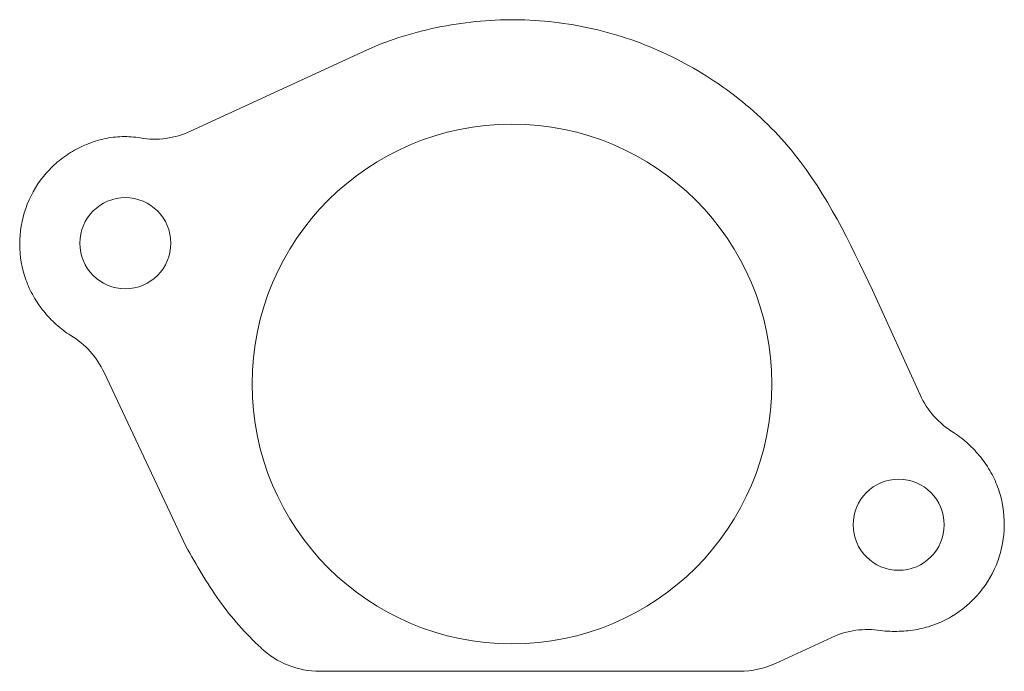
# Model space of a CAD drawing. Header units: millimetres. Extents: x 22.5 to 114.4, y 34.6 to 95.4.
import ezdxf

# ---------------------------------------------------------------- set-up
doc = ezdxf.new("R2010")
doc.units = ezdxf.units.MM

msp = doc.modelspace()

# ---------------------------------------------------------------- linework, layer by layer
at = {"color": 7, "linetype": 'Continuous', "lineweight": 15}
for p, q in [((54.84, 92.536), (38.415, 84.955)), ((106.49, 60.367), (102.051, 70.125)), ((30.339, 62.461), (37.986, 46.229)), ((93.001, 35.304), (98.265, 37.733)), ((89.649, 34.567), (50.47, 34.567))]:
    msp.add_line(p, q, dxfattribs=at)
for centre, radius in [((68.409, 61.376), 24.25), ((32.325, 74.51), 4.25), ((104.494, 48.243), 4.25)]:
    msp.add_circle(centre, radius, dxfattribs=at)
for centre, start, end in [((35.063, 92.219), 260.31825, 294.77381), ((23.102, 59.051), 25.22619, 58.88109), ((113.772, 63.679), 204.45835, 238.67761), ((101.618, 30.47), 81.3637, 114.77381), ((50.47, 42.567), 226.73651, 270), ((89.649, 42.567), 270, 294.77381)]:
    msp.add_arc(centre, 8, start, end, dxfattribs=at)
for points, knots in [([(102.051, 70.125), (99.928, 74.591), (97.804, 79.056), (93.218, 84.754), (91.452, 86.486), (87.596, 89.532), (85.51, 90.846), (81.108, 92.996), (78.79, 93.831), (74.03, 94.983), (71.589, 95.301), (67.917, 95.382), (66.692, 95.342), (64.254, 95.127), (63.041, 94.952), (60.638, 94.479), (59.447, 94.183), (57.103, 93.467), (55.952, 93.044), (54.84, 92.536)], [0, 0, 0, 0, 0.25, 0.25, 0.375, 0.375, 0.5, 0.5, 0.625, 0.625, 0.75, 0.75, 0.8125, 0.8125, 0.875, 0.875, 0.9375, 0.9375, 1, 1, 1, 1]), ([(33.718, 84.333), (33.161, 84.428), (32.596, 84.473), (31.467, 84.441), (30.902, 84.367), (29.793, 84.119), (29.248, 83.946), (28.197, 83.516), (27.691, 83.26), (26.728, 82.666), (26.272, 82.33), (25.423, 81.58), (25.03, 81.166), (23.962, 79.836), (23.4, 78.828), (22.651, 76.688), (22.462, 75.556), (22.471, 73.294), (22.668, 72.162), (23.236, 70.565), (23.471, 70.049), (24.029, 69.069), (24.351, 68.604), (25.066, 67.727), (25.459, 67.315), (26.303, 66.546), (26.753, 66.192), (27.236, 65.9)], [0, 0, 0, 0, 0.0625, 0.0625, 0.125, 0.125, 0.1875, 0.1875, 0.25, 0.25, 0.3125, 0.3125, 0.375, 0.375, 0.5, 0.5, 0.625, 0.625, 0.75, 0.75, 0.8125, 0.8125, 0.875, 0.875, 0.9375, 0.9375, 1, 1, 1, 1]), ([(102.819, 38.379), (103.383, 38.293), (103.964, 38.278), (105.113, 38.318), (105.682, 38.376), (106.8, 38.584), (107.35, 38.735), (108.417, 39.137), (108.934, 39.385), (110.411, 40.259), (111.298, 41.012), (112.766, 42.767), (113.345, 43.772), (114.132, 45.915), (114.341, 47.052), (114.362, 49.336), (114.177, 50.483), (113.618, 52.105), (113.385, 52.629), (112.831, 53.623), (112.511, 54.094), (111.796, 54.982), (111.402, 55.402), (110.555, 56.188), (110.101, 56.548), (109.613, 56.845)], [0, 0, 0, 0, 0.0625, 0.0625, 0.125, 0.125, 0.1875, 0.1875, 0.25, 0.25, 0.375, 0.375, 0.5, 0.5, 0.625, 0.625, 0.75, 0.75, 0.8125, 0.8125, 0.875, 0.875, 0.9375, 0.9375, 1, 1, 1, 1]), ([(37.986, 46.229), (38.956, 44.507), (39.926, 42.784), (42.221, 39.58), (43.545, 38.099), (44.987, 36.742)], [0, 0, 0, 0, 0.5, 0.5, 1, 1, 1, 1])]:
    msp.add_open_spline(points, degree=3, knots=knots, dxfattribs=at)

doc.saveas('drawing.dxf')
